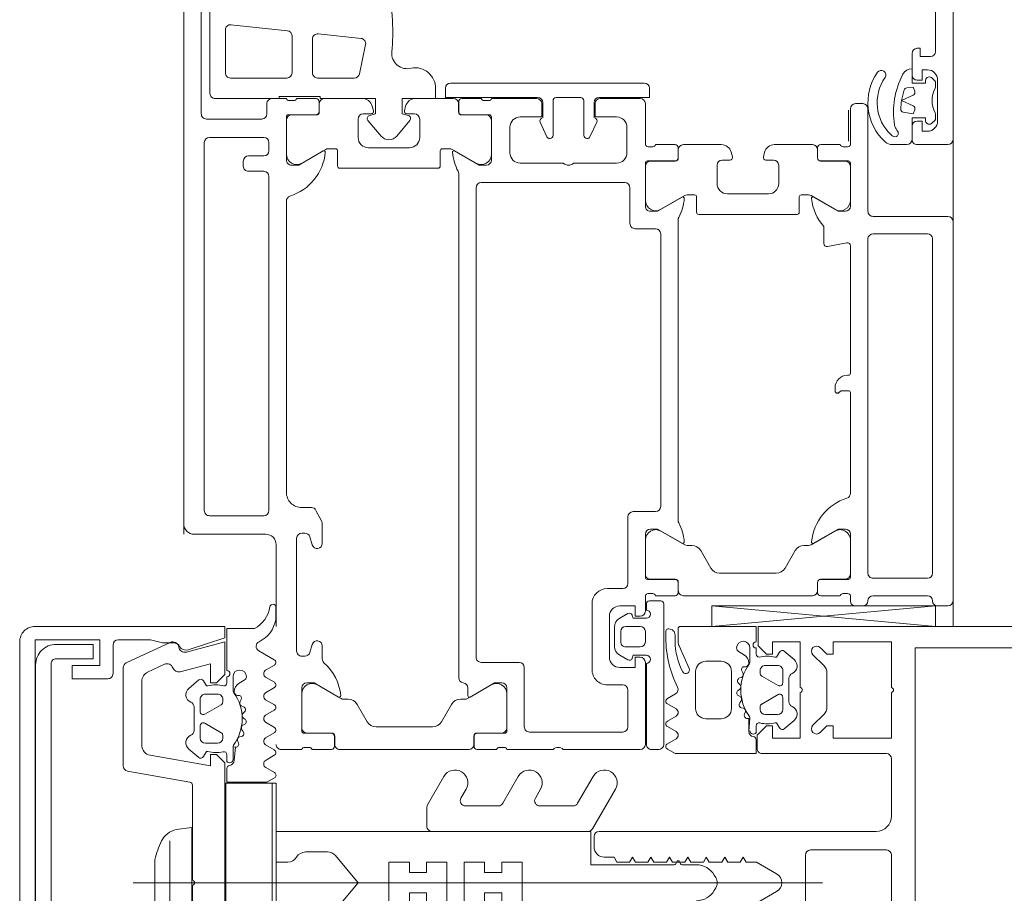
# Model space of a CAD drawing. Header units: centimetres. Extents: x -1737 to 22393, y -8842 to 3838.
# Tile 133 of 167: x 527 to 537, y 2880 to 2888. Entities that reach past the tile are written whole.
import ezdxf

# ---------------------------------------------------------------- set-up
doc = ezdxf.new("R2010")
doc.units = ezdxf.units.CM
for name, color, linetype, lineweight in [('A-DETL-GENF', 92, 'Continuous', 9), ('A-DOOR', 31, 'Continuous', 13), ('A-GLAZ-CWMG', 51, 'Continuous', 13)]:
    doc.layers.add(name, color=color, linetype=linetype, lineweight=lineweight)

# ---------------------------------------------------------------- blocks, each defined once
blk = doc.blocks.new('Schueco_FWS_ADS-75-SimplySmart_inw_Family-02 - FWS SI insert unit 90-2508000-3_piętro I __3_90 m_ - stan projektowany')
at = {"layer": 'A-DETL-GENF'}
for p, q in [((-76.25, 6.6), (76.25, 6.6)), ((75.35, -0.9), (-75.35, -0.9))]:
    blk.add_line(p, q, dxfattribs=at)
at = {"layer": 'A-DOOR'}
for p, q in [((71.55, 6.25), (71.55, 6.55)), ((72.25, 6.55), (72.25, 5.82)), ((76, 6.6), (72.3, 6.6)), ((76.05, 6.45), (76.05, 6.55)), ((70.92, 6.45), (71.32, 6.45)), ((69.35, 6.43), (70.64, 6.43)), ((70.9259, 6.4212), (70.9017, 6.397)), ((70.9769, 6.43), (70.9471, 6.43)), ((71.2929, 6.43), (71.2631, 6.43)), ((71.3383, 6.397), (71.3141, 6.4212)), ((72.42, 5.82), (72.42, 6.35)), ((72.47, 6.4), (75.73, 6.4)), ((75.78, 6.35), (75.78, 5.82)), ((75.95, 5.82), (75.95, 6.35)), ((76.0502, 4.2489), (76.25, 6.4302)), ((70.66, 6.2), (70.87, 6.2)), ((71.37, 6.2), (71.5, 6.2)), ((72.2, 5.77), (71.2, 5.77)), ((75.73, 5.77), (72.47, 5.77)), ((71.15, 5.72), (71.15, 5.65)), ((76.05, 5.65), (76.05, 5.72)), ((71.2, 5.6), (71.55, 5.6)), ((71.515, 5.58), (71.215, 5.58)), ((71.57, 5.5717), (71.57, 5.5283)), ((71.709, 5.31), (71.709, 5.58)), ((71.729, 5.6), (72.15, 5.6)), ((71.76, 5.599), (72.0943, 5.599)), ((72.5364, 5.6), (73.78, 5.6)), ((73.8, 5.58), (73.8, 5.57)), ((73.97, 5.6), (74.95, 5.6)), ((75.35, 5.6), (75.771, 5.6)), ((75.74, 5.599), (75.4057, 5.599)), ((75.791, 5.58), (75.791, 5.31)), ((75.93, 5.5283), (75.93, 5.5717)), ((75.95, 5.6), (76, 5.6)), ((71.55, 5.5), (71.55, 5.31)), ((71.71, 5.309), (71.71, 5.549)), ((72.5436, 5.3757), (72.5069, 5.5643)), ((75.79, 5.309), (75.79, 5.549)), ((75.95, 5.31), (75.95, 5.5)), ((72.1809, 5.449), (72.0467, 5.2165)), ((73.92, 5.45), (73.955, 5.45)), ((75.3191, 5.449), (75.4533, 5.2165)), ((72.35, 5.34), (72.5141, 5.34)), ((71.55, 4.8593), (71.55, 5.229)), ((71.58, 5.28), (71.679, 5.28)), ((71.6, 5.279), (71.68, 5.279)), ((72.04, 5.1915), (72.04, 5.12)), ((75.46, 5.1915), (75.46, 5.1469)), ((75.9, 5.279), (75.82, 5.279)), ((75.821, 5.28), (75.92, 5.28)), ((75.95, 3.971), (75.95, 5.229)), ((72.06, 5.1), (72.21, 5.1)), ((72.23, 5.08), (72.23, 4.12)), ((75.51, 5.0602), (75.68, 4.9621)), ((71.93, 4.9), (71.75, 4.9)), ((71.7, 4.85), (71.7, 4.775)), ((75.73, 4.8755), (75.73, 4.3245)), ((71.6685, 4.7509), (71.6241, 4.7628)), ((72.03, 4.4), (72.03, 4.8)), ((71.6241, 4.4372), (71.6685, 4.4491)), ((71.7, 4.425), (71.7, 4.35)), ((71.55, 3.971), (71.55, 4.3407)), ((71.75, 4.3), (71.93, 4.3)), ((75.68, 4.2379), (75.51, 4.1398)), ((72.04, 4.08), (72.04, 4.0085)), ((72.21, 4.1), (72.06, 4.1)), ((75.46, 4.0531), (75.46, 4.0085)), ((72.0467, 3.9835), (72.1809, 3.751)), ((75.4533, 3.9835), (75.3191, 3.751)), ((71.55, 3.89), (71.55, 3.7)), ((71.679, 3.92), (71.58, 3.92)), ((71.68, 3.921), (71.6, 3.921)), ((71.709, 3.62), (71.709, 3.89)), ((71.71, 3.651), (71.71, 3.891)), ((75.2175, 3.92), (72.2825, 3.92)), ((75.79, 3.651), (75.79, 3.891)), ((75.791, 3.89), (75.791, 3.62)), ((75.82, 3.921), (75.9, 3.921)), ((75.92, 3.92), (75.821, 3.92)), ((75.95, 3.7), (75.95, 3.89)), ((72.42, 3.75), (75.08, 3.75)), ((76, 3.64), (76, 3.75)), ((76.03, 3.78), (77.4, 3.78)), ((71.57, 3.6717), (71.57, 3.6283)), ((72.37, 3.5), (72.37, 3.7)), ((75.13, 3.7), (75.13, 3.48)), ((75.93, 3.6283), (75.93, 3.6717)), ((77.45, 3.73), (77.45, 3.66)), ((70.95, 3.59), (70.95, 1.7)), ((71.55, 3.6), (71.15, 3.6)), ((72.15, 3.6), (71.729, 3.6)), ((72.0943, 3.601), (71.76, 3.601)), ((75.771, 3.6), (75.35, 3.6)), ((75.4057, 3.601), (75.74, 3.601)), ((76.1, 3.6), (75.95, 3.6)), ((76.09, 3.61), (76.03, 3.61)), ((76.3, 3.6), (76.4, 3.6)), ((77.4, 3.6), (76.6, 3.6)), ((77.4, 3.61), (76.61, 3.61)), ((71.1, 3.55), (71.1, 3.16)), ((76.25, 3.41), (76.25, 3.55)), ((76.45, 3.55), (76.45, 3.41)), ((77.45, 2.8), (77.45, 3.55)), ((71.38, 3.42), (71.63, 3.42)), ((71.92, 2), (71.92, 3.4)), ((71.97, 3.45), (72.32, 3.45)), ((75.18, 3.43), (75.83, 3.43)), ((75.88, 3.38), (75.88, 3.23)), ((76.1694, 3.35), (76.124, 3.4286)), ((76.576, 3.4286), (76.5306, 3.35)), ((76.82, 3.23), (76.82, 3.38)), ((76.87, 3.43), (77.23, 3.43)), ((77.28, 3.38), (77.28, 2.47)), ((71.73, 3.32), (71.73, 2.9)), ((76.444, 3.3), (76.256, 3.3)), ((76.4, 3.36), (76.3, 3.36)), ((76.55, 3.25), (76.15, 3.25)), ((71.29, 3.1), (71.14, 3.1)), ((71.4727, 3.0598), (71.3305, 3.1261)), ((76.03, 3.08), (76.67, 3.08)), ((71.12, 3), (71.46, 3)), ((71.49, 3.03), (71.49, 3.0326)), ((71.09, 2.73), (71.09, 2.97)), ((71.73, 2.8), (71.73, 2.38)), ((71.46, 2.7), (71.12, 2.7)), ((77.45, 2.25), (77.45, 2.7)), ((71.14, 2.6), (71.29, 2.6)), ((71.3305, 2.5739), (71.4727, 2.6402)), ((71.49, 2.6674), (71.49, 2.67)), ((71.1, 2.54), (71.1, 2.1)), ((77.23, 2.42), (76.65, 2.42)), ((76.6, 2.37), (76.6, 2)), ((71.63, 2.28), (71.38, 2.28)), ((76.85, 2.25), (77.271, 2.25)), ((77.24, 2.249), (76.9057, 2.249)), ((77.291, 2.23), (77.291, 1.96)), ((77.43, 2.1783), (77.43, 2.2217)), ((77.29, 1.959), (77.29, 2.199)), ((77.45, 1.96), (77.45, 2.15)), ((71.12, 2.0717), (71.12, 2.0283)), ((71.259, 1.81), (71.259, 2.08)), ((71.26, 2.049), (71.26, 1.809)), ((71.279, 2.1), (71.7, 2.1)), ((71.6443, 2.099), (71.31, 2.099)), ((76.8191, 2.099), (76.9533, 1.8665)), ((71.1, 2), (71.1, 1.81)), ((71.5967, 1.7165), (71.7309, 1.949)), ((76.55, 1.95), (71.97, 1.95)), ((77.4, 1.929), (77.32, 1.929)), ((77.321, 1.93), (77.42, 1.93)), ((76.8495, 1.87), (76.9262, 1.87)), ((76.96, 1.8415), (76.96, 1.7969)), ((77.45, 0.621), (77.45, 1.879)), ((71.1, 1.729), (71.1, 1.3593)), ((71.13, 1.78), (71.229, 1.78)), ((71.23, 1.779), (71.15, 1.779)), ((71.8325, 1.78), (76.75, 1.78)), ((71.59, 1.62), (71.59, 1.6915)), ((77.01, 1.7102), (77.18, 1.6121)), ((71.76, 1.6), (71.61, 1.6)), ((71.78, 0.62), (71.78, 1.58)), ((77.23, 1.5255), (77.23, 0.9745)), ((71.25, 1.275), (71.25, 1.35)), ((71.3, 1.4), (71.48, 1.4)), ((71.1741, 1.2628), (71.2185, 1.2509)), ((71.4663, 1.1766), (71.3141, 1.3043)), ((71.58, 1.3), (71.58, 0.9)), ((71.3141, 0.8957), (71.4663, 1.0234)), ((70.5738, 0.8724), (70.8604, 0.8115)), ((71.2185, 0.9491), (71.1741, 0.9372)), ((71.25, 0.85), (71.25, 0.925)), ((77.18, 0.8879), (77.01, 0.7898)), ((70.4697, 0.4102), (70.5137, 0.8287)), ((71.1, 0.8407), (71.1, 0.471)), ((71.48, 0.8), (71.3, 0.8)), ((70.9, 0.7626), (70.9, 0.405)), ((76.96, 0.7031), (76.96, 0.6585)), ((71.59, 0.5085), (71.59, 0.58)), ((71.61, 0.6), (71.76, 0.6)), ((76.9533, 0.6335), (76.8191, 0.401)), ((71.7309, 0.251), (71.5967, 0.4835)), ((77.29, 0.301), (77.29, 0.541)), ((77.291, 0.54), (77.291, 0.27)), ((77.32, 0.571), (77.4, 0.571)), ((77.42, 0.57), (77.321, 0.57)), ((77.45, 0.35), (77.45, 0.54)), ((71.1, 0.39), (71.1, 0.2)), ((71.229, 0.42), (71.13, 0.42)), ((71.15, 0.421), (71.23, 0.421)), ((71.259, 0.12), (71.259, 0.39)), ((71.26, 0.391), (71.26, 0.151)), ((75.2265, 0.4446), (75.1173, 0.3889)), ((75.44, 0.45), (75.2492, 0.45)), ((76.567, 0.45), (76.44, 0.45)), ((70.85, 0.355), (70.5194, 0.355)), ((75.09, 0.3444), (75.09, 0.25)), ((75.3754, 0.328), (75.4546, 0.3522)), ((76.4254, 0.3522), (76.5046, 0.328)), ((77.43, 0.2783), (77.43, 0.3217)), ((75.34, 0.25), (75.34, 0.2801)), ((76.49, 0.2), (75.39, 0.2)), ((76.54, 0.2801), (76.54, 0.25)), ((77.271, 0.25), (76.85, 0.25)), ((76.9057, 0.251), (77.24, 0.251)), ((77.45, 0.05), (77.45, 0.25)), ((70.3804, -0.4398), (70.4382, 0.1102)), ((70.4879, 0.155), (70.85, 0.155)), ((70.9, 0.105), (70.9, -0.445)), ((71.1, 0.1), (71.1, -0.04)), ((71.12, 0.1717), (71.12, 0.1283)), ((71.7, 0.1), (71.279, 0.1)), ((71.31, 0.101), (71.6443, 0.101)), ((74.94, 0.1), (72.1, 0.1)), ((75.45, 0), (76.25, 0)), ((71.15, -0.09), (71.25, -0.09)), ((71.53, -0.07), (71.61, -0.07)), ((71.86, -0.07), (75.12, -0.07)), ((71.3, -0.14), (71.3, -0.68)), ((71.48, -0.65), (71.48, -0.12)), ((71.66, -0.12), (71.66, -0.27)), ((71.81, -0.27), (71.81, -0.12)), ((75.17, -0.12), (75.17, -0.65)), ((75.35, -0.8), (75.35, -0.1)), ((71.71, -0.32), (71.76, -0.32)), ((70.85, -0.495), (70.4301, -0.495)), ((70.2, -0.645), (71.05, -0.645)), ((71.25, -0.73), (69.96, -0.73)), ((75.12, -0.7), (71.53, -0.7)), ((69.1, -0.9), (75.25, -0.9))]:
    blk.add_line(p, q, dxfattribs=at)
at = {"layer": 'A-DOOR', "flags": 128}
for points in [[(71.5, 6.6), (62.85, 6.6), (62.85, 6.26), (62.96, 6.15), (63.02, 6.15), (63.02, 6.32)], [(70.69, 6.38), (70.69, 6.28), (70.61, 6.28), (70.61, 6.25)], [(70.92, 6.25), (70.92, 6.3), (70.82, 6.3), (70.82, 6.35)], [(71.42, 6.35), (71.42, 6.3), (71.32, 6.3), (71.32, 6.25)], [(76.25, 6.4302), (76.0502, 6.4302), (76.0502, 4.2489), (76.25, 4.2489), (76.0502, 6.4302)], [(70.92, 6.33), (70.95, 6.33), (70.95, 6.2), (70.81, 6.2)], [(71.5, 6.2), (71.29, 6.2), (71.29, 6.33), (71.32, 6.33)], [(71.5498, 6.0064), (71.5498, 6.015), (71.5498, 6.15)], [(73.975, 5.47), (73.975, 5.4767), (73.95, 5.51), (73.95, 5.58)], [(72.2, 5.55), (72.2, 5.48), (72.0618, 5.2407)], [(75.4381, 5.2407), (75.3, 5.48), (75.3, 5.55)], [(72.0618, 3.9593), (72.2, 3.72), (72.2, 3.65)], [(75.3, 3.65), (75.3, 3.72), (75.4381, 3.9593)], [(71.09, 3.15), (71.09, 3.64), (71, 3.64)], [(76.1422, 3.4726), (76.17, 3.48), (76.17, 3.61)], [(76.53, 3.61), (76.53, 3.48), (76.5578, 3.4726)], [(76.05, 3.35), (76.05, 3.5), (76.15, 3.5), (76.15, 3.55)], [(76.55, 3.55), (76.55, 3.5), (76.65, 3.5), (76.65, 3.35)], [(71.15, 3.11), (71.28, 3.11), (71.28, 3.32)], [(71, 1.65), (71.09, 1.65), (71.09, 2.55)], [(71.28, 2.38), (71.28, 2.59), (71.15, 2.59)], [(76.9381, 1.8907), (76.8, 2.13), (76.8, 2.2)], [(71.75, 2.05), (71.75, 1.98), (71.6118, 1.7407)], [(71.2658, 1.2891), (71.25, 1.23), (71.1, 1.23), (71.1, 1.555), (71, 1.555)], [(71.1, -0.595), (71.1, 0.03), (71.08, 0.03), (71.08, 0.43), (71.1, 0.43), (71.1, 0.97), (71.25, 0.97), (71.2658, 0.9109)], [(76.8, 0.3), (76.8, 0.37), (76.9381, 0.6093)], [(71.6118, 0.4593), (71.75, 0.22), (71.75, 0.15)]]:
    blk.add_lwpolyline(points, dxfattribs=at)
for points in [[(71.0298, 6.2274), (70.99, 6.2129), (70.9956, 6.1492), (70.99, 6.2129)], [(71.1727, 6.2119), (71.12, 6.0988), (71.0673, 6.2119), (71.12, 6.0988)], [(71.2328, 6.1154), (71.25, 6.2129), (71.2102, 6.2274), (71.25, 6.2129)]]:
    blk.add_lwpolyline(points, close=True, dxfattribs=at)
at = {"layer": 'A-DOOR'}
for centre, radius, start, end in [((71.5, 6.55), 0.05, 0, 90), ((72.3, 6.55), 0.05, 90, 180), ((76, 6.55), 0.05, 0, 90), ((70.92, 6.35), 0.1, 90, 180), ((71.32, 6.35), 0.1, 360, 90), ((76, 6.45), 0.05, 270, 0), ((70.64, 6.38), 0.05, 0, 90), ((70.93, 6.3687), 0.04, 135, 255.52249), ((70.9471, 6.4), 0.03, 90, 135), ((70.9769, 6.38), 0.05, 62.51067, 90), ((71.12, 6.655), 0.26, 242.51067, 297.48933), ((71.2631, 6.38), 0.05, 90, 117.48933), ((71.2929, 6.4), 0.03, 45, 90), ((71.31, 6.3687), 0.04, 284.47751, 45), ((72.47, 6.35), 0.05, 90, 180), ((75.73, 6.35), 0.05, 0, 90), ((76, 6.35), 0.05, 90, 180), ((70.66, 6.25), 0.05, 180, 270), ((70.87, 6.25), 0.05, 270, 0), ((71.37, 6.25), 0.05, 180, 270), ((71.5, 6.25), 0.05, 270, 0), ((70.91, 6.2), 0.1, 180, 242.13582), ((71.0255, 6.1518), 0.03, 185, 252.54021), ((71.0255, 6.1518), 0.03, 185, 252.54021), ((71.0401, 6.1992), 0.03, 25, 110), ((71.0401, 6.1992), 0.03, 25, 110), ((71.1999, 6.1992), 0.03, 70, 155), ((71.1999, 6.1992), 0.03, 70, 155), ((71.5, 6.15), 0.05, 0, 90), ((71.2325, 6.81), 0.79, 242.13582, 279.15424), ((71.2325, 6.81), 0.72, 252.54021, 261.01148), ((71.2325, 6.81), 0.72, 252.54021, 261.01148), ((71.2325, 6.81), 0.72, 261.01148, 267.57184), ((71.2325, 6.81), 0.72, 261.01148, 267.57184), ((71.2033, 6.1206), 0.03, 267.57184, 350), ((71.2033, 6.1206), 0.03, 267.57184, 350), ((71.3423, 6.1288), 0.1, 279.15424, 310.66019), ((71.44, 6.015), 0.05, 77.31084, 130.66019), ((71.4444, 6.0345), 0.03, 333.11071, 77.31084), ((71.1406, 6.2887), 0.4287, 235.1415, 316.83804), ((71.373, 6.0707), 0.11, 316.83804, 333.11071), ((71.4498, 6.0064), 0.1, 317.60993, 0), ((71.02, 6.029), 0.53, 358.48958, 0), ((70.8698, 5.9), 0.045, 55.1415, 235.1415), ((71.1406, 6.2887), 0.5187, 235.1415, 317.60993), ((71.2, 5.72), 0.05, 90, 180), ((72.2, 5.82), 0.05, 270, 0), ((72.47, 5.82), 0.05, 180, 270), ((75.73, 5.82), 0.05, 270, 0), ((76, 5.82), 0.05, 180, 270), ((76, 5.72), 0.05, 0, 90), ((71.2, 5.65), 0.05, 180, 270), ((71.54, 5.5717), 0.03, 0, 70.52878), ((71.729, 5.58), 0.02, 90, 180), ((71.76, 5.549), 0.05, 90, 180), ((72.0943, 5.499), 0.1, 330, 90), ((72.15, 5.55), 0.05, 0, 90), ((72.5364, 5.57), 0.03, 90, 191), ((73.78, 5.58), 0.02, 360, 90), ((73.92, 5.57), 0.12, 180, 270), ((73.97, 5.58), 0.02, 90, 180), ((74.95, 5.55), 0.05, 17.74842, 90), ((75.35, 5.55), 0.05, 90, 180), ((75.4057, 5.499), 0.1, 90, 210), ((75.74, 5.549), 0.05, 0, 90), ((75.771, 5.58), 0.02, 0, 90), ((75.96, 5.5717), 0.03, 109.47122, 180), ((76, 5.65), 0.05, 270, 0), ((71.54, 5.5283), 0.03, 289.47122, 0), ((73.955, 5.4767), 0.02, 0, 45), ((75.4738, 5.7177), 0.5, 197.74842, 264.37742), ((75.96, 5.5283), 0.03, 180, 250.52878), ((73.955, 5.47), 0.02, 270, 0), ((71.58, 5.31), 0.03, 180, 270), ((71.679, 5.31), 0.03, 270, 0), ((71.68, 5.309), 0.03, 270, 0), ((72.0218, 5.7172), 0.5, 276.14068, 311.02522), ((72.5141, 5.37), 0.03, 270, 11), ((75.82, 5.309), 0.03, 180, 270), ((75.821, 5.31), 0.03, 180, 270), ((75.92, 5.31), 0.03, 270, 0), ((71.6, 5.229), 0.05, 90, 180), ((72.09, 5.1915), 0.05, 150, 180), ((72.0738, 5.2338), 0.0138, 150, 276.14068), ((75.4262, 5.2338), 0.0138, 264.37742, 30), ((75.41, 5.1915), 0.05, 0, 30), ((75.9, 5.229), 0.05, 0, 90), ((72.06, 5.12), 0.02, 180, 270), ((72.21, 5.08), 0.02, 0, 90), ((75.56, 5.1469), 0.1, 180, 240), ((71.75, 4.85), 0.05, 90, 180), ((71.93, 4.8), 0.1, 0, 90), ((75.63, 4.8755), 0.1, 0, 60), ((71.65, 4.8593), 0.1, 180, 255), ((71.675, 4.775), 0.025, 255, 0), ((71.65, 4.3407), 0.1, 105, 180), ((71.675, 4.425), 0.025, 0, 105), ((71.75, 4.35), 0.05, 180, 270), ((71.93, 4.4), 0.1, 270, 0), ((75.63, 4.3245), 0.1, 300, 0), ((75.56, 4.0531), 0.1, 120, 180), ((72.06, 4.08), 0.02, 90, 180), ((72.21, 4.12), 0.02, 270, 0), ((71.6, 3.971), 0.05, 180, 270), ((72.09, 4.0085), 0.05, 180, 210), ((72.0738, 3.9662), 0.0138, 84.67141, 210), ((72.0287, 3.4821), 0.5, 62.5097, 84.67141), ((75.4713, 3.4821), 0.5, 95.32859, 117.4903), ((75.4262, 3.9662), 0.0138, 330, 95.32859), ((75.41, 4.0085), 0.05, 330, 0), ((75.9, 3.971), 0.05, 270, 0), ((71.58, 3.89), 0.03, 90, 180), ((71.679, 3.89), 0.03, 0, 90), ((71.68, 3.891), 0.03, 0, 90), ((72.2825, 3.97), 0.05, 242.5097, 270), ((75.2175, 3.97), 0.05, 270, 297.4903), ((75.82, 3.891), 0.03, 90, 180), ((75.821, 3.89), 0.03, 90, 180), ((75.92, 3.89), 0.03, 0, 90), ((72.0943, 3.701), 0.1, 270, 30), ((72.42, 3.7), 0.05, 90, 180), ((75.08, 3.7), 0.05, 360, 90), ((75.4057, 3.701), 0.1, 150, 270), ((76.03, 3.75), 0.03, 90, 180), ((77.4, 3.73), 0.05, 0, 90), ((71.54, 3.6717), 0.03, 0, 70.52878), ((71.76, 3.651), 0.05, 180, 270), ((72.15, 3.65), 0.05, 270, 0), ((75.35, 3.65), 0.05, 180, 270), ((75.74, 3.651), 0.05, 270, 0), ((75.96, 3.6717), 0.03, 109.47122, 180), ((76.13, 3.61), 0.04, 0, 180), ((76.57, 3.61), 0.04, 0, 180), ((77.4, 3.66), 0.05, 270, 0), ((71, 3.59), 0.05, 90, 180), ((71.15, 3.55), 0.05, 90, 180), ((71.54, 3.6283), 0.03, 289.47122, 0), ((71.729, 3.62), 0.02, 180, 270), ((75.771, 3.62), 0.02, 270, 0), ((75.96, 3.6283), 0.03, 180, 250.52878), ((76.03, 3.64), 0.03, 180, 270), ((76.1, 3.55), 0.05, 0, 90), ((76.3, 3.55), 0.05, 90, 180), ((76.4, 3.55), 0.05, 0, 90), ((76.6, 3.55), 0.05, 90, 180), ((77.4, 3.55), 0.05, 0, 90), ((72.32, 3.5), 0.05, 270, 0), ((75.18, 3.48), 0.05, 180, 270), ((76.15, 3.4436), 0.03, 105, 210), ((76.55, 3.4436), 0.03, 330, 75), ((71.38, 3.32), 0.1, 90, 180), ((71.63, 3.32), 0.1, 0, 90), ((71.97, 3.4), 0.05, 90, 180), ((75.83, 3.38), 0.05, 360, 90), ((76.3, 3.41), 0.05, 180, 270), ((76.4, 3.41), 0.05, 270, 0), ((76.87, 3.38), 0.05, 90, 180), ((77.23, 3.38), 0.05, 360, 90), ((76.15, 3.35), 0.1, 180, 270), ((76.256, 3.4), 0.1, 210, 270), ((76.444, 3.4), 0.1, 270, 330), ((76.55, 3.35), 0.1, 270, 0), ((76.03, 3.23), 0.15, 180, 270), ((76.67, 3.23), 0.15, 270, 0), ((71.14, 3.15), 0.05, 180, 270), ((71.15, 3.16), 0.05, 180, 270), ((71.3179, 3.0989), 0.03, 65, 158.28824), ((71.12, 2.97), 0.03, 90, 180), ((71.46, 3.03), 0.03, 270, 0), ((71.46, 3.0326), 0.03, 0, 65), ((71.6775, 2.85), 0.0725, 316.39718, 43.60282), ((77.5025, 2.75), 0.0725, 136.39718, 223.60282), ((71.12, 2.73), 0.03, 180, 270), ((71.46, 2.67), 0.03, 0, 90), ((71.14, 2.55), 0.05, 90, 180), ((71.46, 2.6674), 0.03, 295, 0), ((71.15, 2.54), 0.05, 90, 180), ((71.3179, 2.6011), 0.03, 201.71176, 295), ((76.65, 2.37), 0.05, 90, 180), ((77.23, 2.47), 0.05, 270, 0), ((71.38, 2.38), 0.1, 180, 270), ((71.63, 2.38), 0.1, 270, 0), ((76.85, 2.2), 0.05, 90, 180), ((76.9057, 2.149), 0.1, 90, 210), ((77.24, 2.199), 0.05, 0, 90), ((77.271, 2.23), 0.02, 0, 90), ((77.46, 2.2217), 0.03, 109.47122, 180), ((77.46, 2.1783), 0.03, 180, 250.52878), ((71.09, 2.0717), 0.03, 0, 70.52878), ((71.09, 2.0283), 0.03, 289.47122, 0), ((71.279, 2.08), 0.02, 90, 180), ((71.31, 2.049), 0.05, 90, 180), ((71.6443, 1.999), 0.1, 330, 90), ((71.7, 2.05), 0.05, 0, 90), ((71.97, 2), 0.05, 180, 270), ((76.55, 2), 0.05, 270, 0), ((77.32, 1.959), 0.03, 180, 270), ((77.321, 1.96), 0.03, 180, 270), ((77.4, 1.879), 0.05, 0, 90), ((77.42, 1.96), 0.03, 270, 0), ((76.75, 1.83), 0.05, 270, 354.26083), ((76.8495, 1.82), 0.05, 90, 174.26083), ((76.9262, 1.8838), 0.0138, 270, 30), ((76.91, 1.8415), 0.05, 0, 30), ((71.13, 1.81), 0.03, 180, 270), ((71.15, 1.729), 0.05, 90, 180), ((71.229, 1.81), 0.03, 270, 0), ((71.23, 1.809), 0.03, 270, 0), ((71.6238, 1.7338), 0.0138, 150, 275.32859), ((71.5787, 2.2179), 0.5, 275.32859, 297.4903), ((71.8325, 1.73), 0.05, 90, 117.4903), ((77.06, 1.7969), 0.1, 180, 240), ((71, 1.7), 0.05, 180, 270), ((71.64, 1.6915), 0.05, 150, 180), ((71, 1.355), 0.2, 90, 190.65041), ((71.61, 1.62), 0.02, 180, 270), ((71.76, 1.58), 0.02, 0, 90), ((77.13, 1.5255), 0.1, 0, 60), ((71.2, 1.3593), 0.1, 180, 255), ((71.3, 1.35), 0.05, 90, 180), ((71.48, 1.3), 0.1, 360, 90), ((70.659, 1.2775), 0.15, 264.60477, 15.68874), ((71.225, 1.275), 0.025, 255, 0), ((71.2948, 1.2813), 0.03, 50, 165.00492), ((71.402, 1.1), 0.1, 310, 50), ((70.4849, -1.3622), 2.5, 93.21628, 103.53096), ((70.4569, -0.863), 2, 84.60477, 93.21628), ((77.13, 0.9745), 0.1, 300, 0), ((70.5634, 0.8235), 0.05, 78, 174), ((71.2, 0.8407), 0.1, 105, 180), ((71.225, 0.925), 0.025, 0, 105), ((71.2948, 0.9187), 0.03, 194.99508, 310), ((71.48, 0.9), 0.1, 270, 360), ((70.85, 0.7626), 0.05, 0, 78), ((71.3, 0.85), 0.05, 180, 270), ((77.06, 0.7031), 0.1, 120, 180), ((71.61, 0.58), 0.02, 90, 180), ((71.76, 0.62), 0.02, 270, 0), ((76.9763, 0.1326), 0.5, 95.91988, 138.0861), ((76.9262, 0.6162), 0.0138, 330, 95.91988), ((76.91, 0.6585), 0.05, 330, 0), ((77.4, 0.621), 0.05, 270, 360), ((71.64, 0.5085), 0.05, 180, 210), ((77.32, 0.541), 0.03, 90, 180), ((77.321, 0.54), 0.03, 90, 180), ((77.42, 0.54), 0.03, 0, 90), ((70.5194, 0.405), 0.05, 174, 270), ((70.85, 0.405), 0.05, 270, 0), ((71.15, 0.471), 0.05, 180, 270), ((71.13, 0.39), 0.03, 90, 180), ((71.229, 0.39), 0.03, 0, 90), ((71.23, 0.391), 0.03, 360, 90), ((71.6238, 0.4662), 0.0138, 84.37742, 210), ((71.5762, -0.0177), 0.5, 17.74842, 84.37742), ((75.14, 0.3444), 0.05, 117, 180), ((75.2492, 0.4), 0.05, 90, 117), ((75.44, 0.4), 0.05, 287, 90), ((76.44, 0.4), 0.05, 90, 253), ((76.567, 0.5), 0.05, 270, 318.0861), ((76.9057, 0.351), 0.1, 150, 270), ((75.39, 0.2801), 0.05, 107, 180), ((76.49, 0.2801), 0.05, 0, 73), ((76.85, 0.3), 0.05, 180, 270), ((77.24, 0.301), 0.05, 270, 360), ((77.46, 0.3217), 0.03, 109.47122, 180), ((71.09, 0.1717), 0.03, 0, 70.52878), ((71.6443, 0.201), 0.1, 270, 30), ((74.94, 0.25), 0.15, 270, 0), ((75.39, 0.25), 0.05, 180, 270), ((76.49, 0.25), 0.05, 270, 0), ((77.271, 0.27), 0.02, 270, 0), ((77.46, 0.2783), 0.03, 180, 250.52878), ((70.4879, 0.105), 0.05, 90, 174), ((70.85, 0.105), 0.05, 360, 90), ((71.09, 0.1283), 0.03, 289.47122, 0), ((71.279, 0.12), 0.02, 180, 270), ((71.31, 0.151), 0.05, 180, 270), ((71.7, 0.15), 0.05, 270, 0), ((72.1, 0.15), 0.05, 197.74842, 270), ((75.45, -0.1), 0.1, 90, 180), ((77.4, 0.05), 0.05, 270, 0), ((71.15, -0.04), 0.05, 180, 270), ((71.25, -0.14), 0.05, 360, 90), ((71.53, -0.12), 0.05, 90, 180), ((71.61, -0.12), 0.05, 360, 90), ((71.86, -0.12), 0.05, 90, 180), ((75.12, -0.12), 0.05, 0, 90), ((71.71, -0.27), 0.05, 180, 270), ((71.76, -0.27), 0.05, 270, 360), ((70.4301, -0.445), 0.05, 174, 270), ((70.85, -0.445), 0.05, 270, 0), ((71.05, -0.595), 0.05, 270, 360), ((71.53, -0.65), 0.05, 180, 270), ((75.12, -0.65), 0.05, 270, 0), ((71.25, -0.68), 0.05, 270, 0), ((75.25, -0.8), 0.1, 270, 0)]:
    blk.add_arc(centre, radius, start, end, dxfattribs=at)
blk = doc.blocks.new('Rectangular Mullion - SI_CovCap-20mm_Mull-85mm-V14-3_piętro I __3_90 m_ - stan projektowany')
at = {"layer": 'A-DETL-GENF'}
for p, q in [((-2.5, 12.2), (-2.5, 6.5396)), ((-2.29, 12.1438), (-2.29, 6.5396)), ((-0.27, 6), (0.27, 6)), ((-1.26, 5.95), (-1.26, 4.74)), ((-0.32, 5.21), (-0.32, 5.95)), ((-0.5, 3.15), (-0.5, 5.85)), ((-2.224, 5.2346), (-2.1179, 5.3407)), ((-2.0472, 5.37), (-1.7129, 5.37)), ((-1.6422, 5.3407), (-1.5361, 5.2346)), ((0, 5.3274), (0, -1.3937)), ((0.27, 5.16), (-0.27, 5.16)), ((-2.1764, 5.0514), (-2.258, 4.9541)), ((-1.765, 4.9999), (-1.9951, 4.9999)), ((-1.502, 4.954), (-1.5837, 5.0513)), ((-1.95, 4.94), (-2.07, 4.94)), ((-1.69, 4.94), (-1.81, 4.94)), ((-2.12, 4.89), (-2.12, 4.77)), ((-2.0164, 4.735), (-1.924, 4.895)), ((-1.836, 4.895), (-1.7436, 4.735)), ((-1.64, 4.77), (-1.64, 4.89)), ((-2.07, 4.72), (-2.0424, 4.72)), ((-1.7176, 4.72), (-1.69, 4.72)), ((-2.2296, 4.6799), (-2.29, 4.6799)), ((-2.29, 4.6199), (-2.1616, 4.6199)), ((-1.4641, 4.6799), (-1.5291, 4.6799)), ((-2.2273, 4.5587), (-2.2554, 4.5099)), ((-2.107, 4.5622), (-2.1078, 4.5766)), ((-2.0476, 4.5508), (-2.0663, 4.5401)), ((-1.9973, 4.5195), (-2.0018, 4.5332)), ((-1.9335, 4.5217), (-1.9476, 4.5076)), ((-1.8768, 4.5045), (-1.8846, 4.5166)), ((-1.8156, 4.5231), (-1.8256, 4.5058)), ((-1.7564, 4.5212), (-1.7671, 4.5308)), ((-1.702, 4.5557), (-1.7074, 4.5357)), ((-1.6457, 4.5677), (-1.6594, 4.5747)), ((-1.7, 4.4399), (-2.06, 4.4399)), ((-2.16, 4.3399), (-2.16, 4.1899)), ((-1.6001, 4.1899), (-1.6001, 4.3399)), ((-0.075, 4.2722), (-0.05, 4.2866)), ((0.075, 4.2722), (0.05, 4.2866)), ((-2.0601, 4.0899), (-1.7001, 4.0899)), ((-0.175, 3.9604), (-0.175, 4.099)), ((-2.3101, 3.9286), (-2.0893, 4.0269)), ((-0.21, 3.9287), (-0.185, 3.9431)), ((-2.4801, 3.92), (-2.3508, 3.92)), ((-2.3551, 3.89), (-2.4161, 3.89)), ((-1.8427, 3.895), (-1.7964, 3.8149)), ((-1.7445, 3.8149), (-1.6957, 3.8994)), ((-1.6247, 3.8994), (-1.5759, 3.8149)), ((-1.5239, 3.8149), (-1.4751, 3.8994)), ((-1.4041, 3.8994), (-1.3553, 3.8149)), ((-0.185, 3.8969), (-0.21, 3.9113)), ((-2.4761, 3.83), (-2.4761, 3.82)), ((-2.4561, 3.8), (-2.3891, 3.8)), ((-0.9125, 3.3082), (-0.525, 3.0844)), ((-0.775, 2.9401), (-1.0375, 3.0917)), ((-0.35, 3.1), (-0.45, 3.1)), ((-0.5, 3.0411), (-0.5, 1.52)), ((-0.75, 2.5709), (-0.75, 2.8968)), ((-0.9125, 2.5782), (-0.825, 2.5276)), ((-0.775, 2.2101), (-1.0375, 2.3617)), ((-0.75, 1.8453), (-0.75, 2.1668)), ((-0.9125, 1.8525), (-0.825, 1.802)), ((-0.7616, 1.4767), (-1.0375, 1.636)), ((-0.55, 1.47), (-0.7366, 1.47)), ((-0.3, 0.5016), (-0.3, 0.2866)), ((-2.5988, -0.0011), (-2.6872, -0.0011)), ((-2.1754, -0.0176), (-2.2626, -0.1698)), ((-2.0732, -0.1019), (-2.1235, -0.0172)), ((-1.9552, -0.0172), (-2.005, -0.1019)), ((-1.8534, -0.1019), (-1.9035, -0.0172)), ((-1.7356, -0.0172), (-1.7854, -0.1019)), ((-1.6341, -0.1029), (-1.6838, -0.0174)), ((-1.5156, -0.0172), (-1.5654, -0.1019)), ((-1.4137, -0.1029), (-1.4638, -0.0173)), ((-1.2956, -0.0174), (-1.3454, -0.1028)), ((-1.1963, -0.0985), (-1.2438, -0.0173)), ((-1.0747, -0.016), (-1.1226, -0.0994)), ((-1.9754, -0.3099), (-1.9472, -0.3587)), ((-1.8278, -0.3766), (-1.827, -0.3622)), ((-1.7862, -0.3401), (-1.7676, -0.3508)), ((-1.7218, -0.3332), (-1.7173, -0.3195)), ((-1.6676, -0.3076), (-1.6534, -0.3217)), ((-1.6046, -0.3166), (-1.5967, -0.3045)), ((-1.5456, -0.3058), (-1.5356, -0.3232)), ((-1.4871, -0.3308), (-1.4764, -0.3212)), ((-1.4273, -0.3357), (-1.422, -0.3558)), ((-1.3794, -0.3747), (-1.3656, -0.3677)), ((-1.8816, -0.4199), (-2.01, -0.4199)), ((-2.01, -0.4799), (-1.9495, -0.4799)), ((-1.2491, -0.4799), (-1.184, -0.4799)), ((-1.84, -0.69), (-1.84, -0.57)), ((-1.79, -0.52), (-1.7624, -0.52)), ((-1.7364, -0.535), (-1.644, -0.695)), ((-1.556, -0.695), (-1.4636, -0.535)), ((-1.4376, -0.52), (-1.41, -0.52)), ((-1.36, -0.57), (-1.36, -0.69)), ((-1.978, -0.7541), (-1.8963, -0.8514)), ((-1.67, -0.74), (-1.79, -0.74)), ((-1.41, -0.74), (-1.53, -0.74)), ((-1.3037, -0.8514), (-1.222, -0.7541)), ((-1.7151, -0.7999), (-1.4849, -0.7999)), ((-1.0897, -1.4487), (-0.9823, -0.8398)), ((-0.9528, -0.815), (-0.025, -0.815)), ((0.025, -0.815), (0.9528, -0.815)), ((-2.3444, -1.0341), (-2.1452, -1.4611)), ((0.4076, -1.0357), (-0.4076, -1.0357)), ((-2.0551, -1.2523), (-2.1312, -1.0889)), ((-0.225, -1.1834), (0.225, -1.1834)), ((-1.342, -1.31), (-1.9644, -1.31)), ((-2.0999, -1.49), (-1.1389, -1.49)), ((-2.32, -1.59), (-2.04, -1.59)), ((2.135, -2.1946), (-2.135, -2.1946)), ((-2.125, -2.3446), (2.125, -2.3446)), ((2.3501, -2.5), (-2.3501, -2.5))]:
    blk.add_line(p, q, dxfattribs=at)
at = {"layer": 'A-DETL-GENF', "flags": 128}
for points in [[(-1.905, 5.11), (-2.35, 5.11), (-2.35, 4.84), (-2.23, 4.84), (-2.23, 4.78), (-2.31, 4.7), (-2.5, 4.7), (-2.5, 6.3792), (-2.5, 6.7)], [(2.29, 6.7), (2.29, 6.3792), (2.29, 6.23), (1.1198, 6.23), (-1.1199, 6.23), (-2.29, 6.23), (-2.29, 6.3792), (-2.29, 6.7)], [(-1.905, 6), (-2.35, 6), (-2.35, 5.43), (-2.23, 5.43), (-2.23, 5.37), (-2.2947, 5.3054)], [(-1.4654, 5.3054), (-1.53, 5.37), (-1.53, 5.43), (-1.41, 5.43), (-1.41, 6), (-1.855, 6)], [(-0.65, 6), (-1.1199, 6), (-1.21, 6)], [(-1.31, 4.69), (-1.44, 4.69), (-1.53, 4.78), (-1.53, 4.84), (-1.41, 4.84), (-1.41, 5.11), (-1.855, 5.11)], [(-2.25, 4.9088), (-2.2, 4.8799), (-2.2, 4.8672)], [(-1.56, 4.8672), (-1.56, 4.8799), (-1.51, 4.9088)], [(-0.0866, 4.88), (-0.2, 4.6836), (-0.2, 4.5836), (-0.25, 4.5547), (-0.2, 4.5259), (-0.2, 4.4036), (-0.25, 4.3747), (-0.2, 4.3459), (-0.2, 4.2236), (-0.25, 4.1947), (-0.2, 4.1659), (-0.2, 4.0436), (-0.25, 4.0147), (-0.2, 3.9859), (-0.2, 3.8636), (-0.25, 3.8347), (-0.2, 3.8059), (-0.2, 3.6836), (-0.25, 3.6547), (-0.2, 3.6259), (-0.2, 3.5036), (-0.25, 3.4747), (-0.2, 3.4459), (-0.2, 3.3236), (-0.25, 3.2947), (-0.25, 3.2)], [(0.2, 4.6836), (0.0866, 4.88)], [(-2.35, 4.6799), (-2.5, 4.6799), (-2.5, 3.94)], [(-1.6048, 4.6199), (-1.4748, 4.6099), (-1.602, 4.6099), (-1.602, 4.5944)], [(-1.3034, 3.8149), (-1.2601, 3.8899), (-1.2601, 4.6799), (-1.3954, 4.6799)], [(-0.2643, 0.5782), (0, 0.8), (0, 1.1), (-0.2, 1.1), (-0.2, 1.3), (-0.1, 1.3), (-0.1, 1.466), (-0.2, 1.466), (-0.2, 1.666), (0, 1.666), (0, 1.833), (-0.2, 1.833), (-0.2, 2.033), (-0.1, 2.033), (-0.1, 2.2), (-0.2, 2.2), (-0.2, 2.4), (0, 2.4), (0, 4.3), (0, 2.4), (0.2, 2.4)], [(0.2, 2.2), (0.1, 2.2), (0.1, 2.033), (0.2, 2.033)], [(0.2, 1.833), (0, 1.833), (0, 1.666), (0.2, 1.666)], [(0.2, 1.466), (0.1, 1.466), (0.1, 1.3), (0.2, 1.3)], [(0.2, 1.1), (0, 1.1), (0, 0.8), (0.2643, 0.5782)], [(-0.2, 0.1134), (-0.2, 0), (-0.5, 0), (-0.5, 3.07), (-0.175, 3.07), (-0.175, 3.8796)], [(-1.1154, -0.4799), (-0.98, -0.4799), (-0.98, -0.0904), (-1.0226, -0.016)], [(-2.48, -0.2109), (-2.48, -0.4799), (-2.07, -0.4799)], [(-1.203, -0.4199), (-1.3248, -0.4199), (-1.322, -0.3944), (-1.1948, -0.4099)], [(-2.5, -2.3501), (-2.5, -0.5), (-2.3899, -0.5), (-2.2734, -0.8584)], [(-2.0576, -0.9345), (-2.1365, -0.64), (-1.95, -0.64), (-1.95, -0.58), (-2.03, -0.5), (-2.35, -0.5), (-2.2497, -0.8745)], [(1.2436, -1.2274), (1.14, -0.64), (1.25, -0.64), (1.25, -0.58), (1.17, -0.5), (-1.17, -0.5), (-1.25, -0.58), (-1.25, -0.64), (-1.14, -0.64), (-1.2436, -1.2274)], [(-1.92, -0.6672), (-1.92, -0.6799), (-1.97, -0.7088)], [(-1.23, -0.7088), (-1.28, -0.6799), (-1.28, -0.6672)], [(0.52, -0.9739), (0.54, -0.8207), (-0.54, -0.8207), (-0.52, -0.9738)], [(-2.34, -1.0012), (-2.34, -1.1062), (-2.37, -1.2244), (-2.37, -1.5393)], [(-1.99, -1.64), (-1.99, -1.99), (-2.12, -1.99), (-2.12, -1.72), (-2.37, -1.72), (-2.37, -2.35), (2.37, -2.35), (2.37, -1.72), (2.12, -1.72), (2.12, -1.99), (1.99, -1.99), (1.99, -1.64)], [(-2.185, -2.1446), (-2.185, -1.7846), (-2.325, -1.7846), (-2.325, -2.1447)]]:
    blk.add_lwpolyline(points, dxfattribs=at)
for points in [[(0.97, 0), (-0.97, 0), (-0.97, -0.04), (0.97, -0.04)], [(0.97, -0.04), (-0.97, -0.04), (-0.97, -0.49), (0.97, -0.49)]]:
    blk.add_lwpolyline(points, close=True, dxfattribs=at)
at = {"layer": 'A-DETL-GENF'}
for centre, radius, start, end in [((-1.88, 5.9944), 0.0256, 12.68038, 167.31962), ((-1.21, 5.95), 0.05, 90, 180), ((-0.65, 5.85), 0.15, 360, 90), ((-0.27, 5.95), 0.05, 90, 180), ((-2.2593, 5.27), 0.05, 135, 315), ((-2.0472, 5.27), 0.1, 90, 135), ((-1.7129, 5.27), 0.1, 45, 90), ((-1.5007, 5.27), 0.05, 225, 45), ((-0.27, 5.21), 0.05, 180, 270), ((-1.88, 5.1044), 0.0256, 12.68038, 167.31962), ((-2.1151, 4.9999), 0.08, 22.61338, 140.0011), ((-1.9951, 5.0499), 0.05, 202.62016, 269.99744), ((-1.765, 5.0499), 0.05, 269.99658, 337.37691), ((-1.645, 4.9999), 0.08, 40.00084, 157.37501), ((-2.235, 4.9348), 0.03, 140.00808, 239.99285), ((-2.07, 4.89), 0.05, 89.98769, 180.00786), ((-1.95, 4.91), 0.03, 329.99533, 90.00419), ((-1.81, 4.91), 0.03, 89.99649, 209.99508), ((-1.69, 4.89), 0.05, 0.00696, 89.98859), ((-1.525, 4.9348), 0.03, 299.99606, 40.00909), ((0, 4.83), 0.1, 30, 150), ((-1.896, 4.7886), 0.314, 165.49565, 194.4999), ((-1.8644, 4.7886), 0.3144, 346.80025, 14.48077), ((-2.23, 4.7099), 0.03, 270.90298, 359.97925), ((-2.07, 4.77), 0.05, 179.98752, 270.00803), ((-2.0424, 4.75), 0.03, 269.98568, 330.00421), ((-1.7177, 4.75), 0.03, 209.99278, 270.00843), ((-1.69, 4.77), 0.05, 270.00681, 359.98874), ((-1.5291, 4.7099), 0.03, 166.80025, 269.99777), ((-1.31, 4.74), 0.05, 270, 0), ((-2.29, 4.5549), 0.065, 89.99777, 269.99777), ((-2.32, 4.6799), 0.03, 179.99777, 359.99777), ((-2.1407, 4.5087), 0.1, 90.82493, 149.9955), ((-2.1616, 4.5699), 0.05, 54.91989, 89.99777), ((-2.1416, 4.5748), 0.0339, 3.00029, 90.81949), ((-1.88, 4.9709), 0.44, 234.91989, 305.83899), ((-1.6048, 4.5899), 0.03, 89.99777, 125.83899), ((-1.483, 4.6529), 0.033, 269.99779, 54.90771), ((-1.4748, 4.6599), 0.05, 269.98893, 352.8241), ((-1.3954, 4.6499), 0.03, 90.00076, 172.80928), ((-2.0799, 4.5636), 0.0272, 183.01247, 299.98678), ((-2.0318, 4.5234), 0.0316, 18.00109, 119.99075), ((-1.9688, 4.5288), 0.03, 197.99688, 314.99724), ((-1.9111, 4.4994), 0.0316, 32.98734, 135.00678), ((-1.7883, 4.5073), 0.0316, 48.0004, 149.99518), ((-1.7363, 4.5435), 0.03, 227.99493, 345.0023), ((-1.673, 4.548), 0.03, 63.00095, 164.9963), ((-1.632, 4.5944), 0.03, 243.00676, 359.9866), ((-2.29, 4.5299), 0.04, 269.99776, 330.00403), ((-2.06, 4.3399), 0.1, 89.99777, 179.99777), ((-1.8516, 4.5208), 0.03, 212.99923, 329.99752), ((-1.7, 4.3399), 0.1, 359.99777, 89.99777), ((0.025, 4.099), 0.2, 120, 180), ((0, 4.2), 0.1, 90, 120), ((0, 4.2), 0.1, 60, 90), ((-0.025, 4.099), 0.2, 360, 60), ((-2.0601, 4.1899), 0.1, 179.99777, 269.99777), ((-1.7001, 4.1899), 0.1, 269.99777, 359.99777), ((-2.4801, 3.94), 0.02, 180.00608, 269.99384), ((-2.355, 4.52), 0.63, 269.99813, 298.0699), ((-2.0751, 3.995), 0.035, 298.07257, 113.99619), ((-0.195, 3.9604), 0.02, 300.03025, 360), ((-2.4161, 3.83), 0.06, 89.9876, 180.01014), ((-2.389, 4.87), 1.07, 269.99841, 296.65796), ((-2.3508, 4.02), 0.1, 270.0023, 293.99157), ((-1.886, 3.8681), 0.051, 31.80471, 116.6592), ((-1.6602, 3.8789), 0.041, 29.99628, 149.99927), ((-1.4396, 3.8789), 0.041, 30.003, 149.99255), ((-0.205, 3.92), 0.01, 120.03025, 239.98023), ((-0.195, 3.8796), 0.02, 360, 59.98023), ((-2.4561, 3.82), 0.02, 179.95979, 270.02046), ((-1.7704, 3.8299), 0.03, 209.99417, 330.00137), ((-1.5499, 3.8299), 0.03, 209.99417, 330.00137), ((-1.3293, 3.8299), 0.03, 209.99417, 330.00137), ((-0.975, 3.1999), 0.125, 60, 240), ((-0.35, 3.2), 0.1, 270, 0), ((-0.55, 3.0411), 0.05, 0, 60), ((-0.45, 3.15), 0.05, 180, 270), ((-0.8, 2.8968), 0.05, 360, 60), ((-0.975, 2.4699), 0.125, 60, 240), ((-0.8, 2.5709), 0.05, 240, 360), ((-0.8, 2.1668), 0.05, 0, 60), ((-0.975, 1.7442), 0.125, 60, 240), ((-0.8, 1.8453), 0.05, 240, 0), ((-0.7366, 1.52), 0.05, 240, 270), ((-0.55, 1.52), 0.05, 270, 360), ((-0.2, 0.5016), 0.1, 130, 180), ((-0.2, 0.2866), 0.1, 180, 240), ((-0.3, 0.1134), 0.1, 360, 60), ((-2.6872, -0.031), 0.03, 89.9022, 261.64334), ((-2.7331, -0.3432), 0.2856, 27.59211, 81.64334), ((-2.5992, -0.2011), 0.2, 80.45454, 89.9022), ((-2.6143, -0.291), 0.2911, 25.36369, 80.45454), ((-2.1493, -0.0325), 0.03, 30.71536, 150.16485), ((-1.9293, -0.0324), 0.03, 30.58867, 149.53464), ((-1.7097, -0.0324), 0.03, 30.14481, 149.53463), ((-1.4897, -0.0324), 0.03, 30.34487, 149.53462), ((-1.2697, -0.0325), 0.03, 30.34457, 149.76853), ((-1.0486, -0.0309), 0.03, 29.79649, 150.13199), ((-2.306, -0.1449), 0.05, 205.36369, 330.16485), ((-2.0391, -0.0779), 0.0417, 215.13204, 324.86796), ((-1.8194, -0.0781), 0.0415, 215.01205, 324.98795), ((-1.6001, -0.0765), 0.043, 217.84365, 323.82344), ((-1.3796, -0.0786), 0.0419, 215.46653, 324.69988), ((-1.1592, -0.0796), 0.0416, 206.95413, 331.56801), ((-2.01, -0.3549), 0.065, 90, 270), ((-2.01, -0.3299), 0.04, 29.99374, 90.00001), ((-1.8606, -0.3087), 0.1, 210.00227, 269.17284), ((-1.8616, -0.3748), 0.0339, 269.17829, 356.99749), ((-1.6, -0.7709), 0.44, 54.15879, 125.07788), ((-1.7998, -0.3636), 0.0272, 60.01099, 176.9853), ((-1.7518, -0.3234), 0.0316, 240.00703, 341.99669), ((-1.6888, -0.3288), 0.03, 45.00054, 162.0009), ((-1.6311, -0.2994), 0.0316, 224.99099, 327.01044), ((-1.5716, -0.3208), 0.03, 30.00025, 146.99854), ((-1.5082, -0.3073), 0.0316, 210.00259, 311.99738), ((-1.4563, -0.3435), 0.03, 14.99548, 132.00284), ((-1.393, -0.348), 0.03, 195.00147, 296.99683), ((-1.352, -0.3944), 0.03, 0.01117, 116.99101), ((-2.04, -0.4799), 0.03, 0, 180), ((-1.95, -0.5099), 0.03, 0.01852, 89.09479), ((-1.8816, -0.3699), 0.05, 270, 305.07788), ((-1.3248, -0.3899), 0.03, 234.15879, 270), ((-1.2491, -0.5099), 0.03, 90, 193.19753), ((-1.203, -0.4529), 0.033, 305.09006, 89.99998), ((-1.1947, -0.4599), 0.05, 7.17367, 90.00885), ((-1.1154, -0.4499), 0.03, 187.1885, 269.99701), ((-1.616, -0.5886), 0.314, 165.49788, 194.50212), ((-1.79, -0.57), 0.05, 89.98974, 180.01026), ((-1.7624, -0.55), 0.03, 29.99356, 90.01209), ((-1.4376, -0.55), 0.03, 89.98935, 150.005), ((-1.41, -0.57), 0.05, 0.00904, 89.99096), ((-1.5844, -0.5886), 0.3144, 345.517, 13.19753), ((-1.955, -0.7348), 0.03, 120.00493, 219.98969), ((-1.79, -0.69), 0.05, 179.98992, 270.01008), ((-1.67, -0.71), 0.03, 269.99358, 30.00244), ((-1.53, -0.71), 0.03, 150.00269, 270.00128), ((-1.41, -0.69), 0.05, 270.00918, 359.99082), ((-1.245, -0.7348), 0.03, 319.98868, 60.00171), ((-2.34, -0.88), 0.07, 300.00644, 18), ((-1.8351, -0.7999), 0.08, 219.99668, 337.38439), ((-1.7151, -0.8499), 0.05, 90.00034, 157.37761), ((-1.4849, -0.8499), 0.05, 22.62086, 90.00119), ((-1.3649, -0.7999), 0.08, 202.62277, 319.99694), ((-0.9528, -0.845), 0.03, 90, 170), ((0, -0.8206), 0.0256, 12.68038, 167.31962), ((-2.29, -1.0087), 0.06, 98.44171, 205), ((-2.27, -1.0012), 0.07, 120.00644, 180), ((-2.3076, -0.89), 0.06, 278.44171, 15), ((-2.1155, -0.95), 0.06, 288.81925, 15), ((-2.0768, -1.0636), 0.06, 108.81925, 205), ((-0.3066, -0.9208), 0.2199, 193.97065, 242.72797), ((0.0005, -0.2907), 0.9207, 243.70777, 255.82838), ((-1.342, -1.21), 0.1, 270, 350), ((-1.9644, -1.21), 0.1, 205, 270), ((-2.0999, -1.44), 0.05, 205, 270), ((-1.1389, -1.44), 0.05, 270, 350), ((-2.3188, -1.5388), 0.0512, 180.57094, 268.64822), ((-2.04, -1.64), 0.05, 0.00001, 90.0001), ((-2.1251, -2.1448), 0.1998, 179.97179, 270.0352), ((-2.135, -2.1447), 0.0499, 179.87955, 270.02248), ((-2.3501, -2.3501), 0.1499, 179.99376, 270.0062)]:
    blk.add_arc(centre, radius, start, end, dxfattribs=at)

msp = doc.modelspace()

# ---------------------------------------------------------------- block references
at = {"layer": 'A-DOOR', "rotation": 270.0000000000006}
msp.add_blockref('Schueco_FWS_ADS-75-SimplySmart_inw_Family-02 - FWS SI insert unit 90-2508000-3_piętro I __3_90 m_ - stan projektowany', (529.7768, 2958.5756), dxfattribs=at)
at = {"layer": 'A-GLAZ-CWMG', "lineweight": 9, "rotation": 270.0000000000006}
msp.add_blockref('Rectangular Mullion - SI_CovCap-20mm_Mull-85mm-V14-3_piętro I __3_90 m_ - stan projektowany', (529.7768, 2879.8256), dxfattribs=at)

doc.saveas('drawing.dxf')
